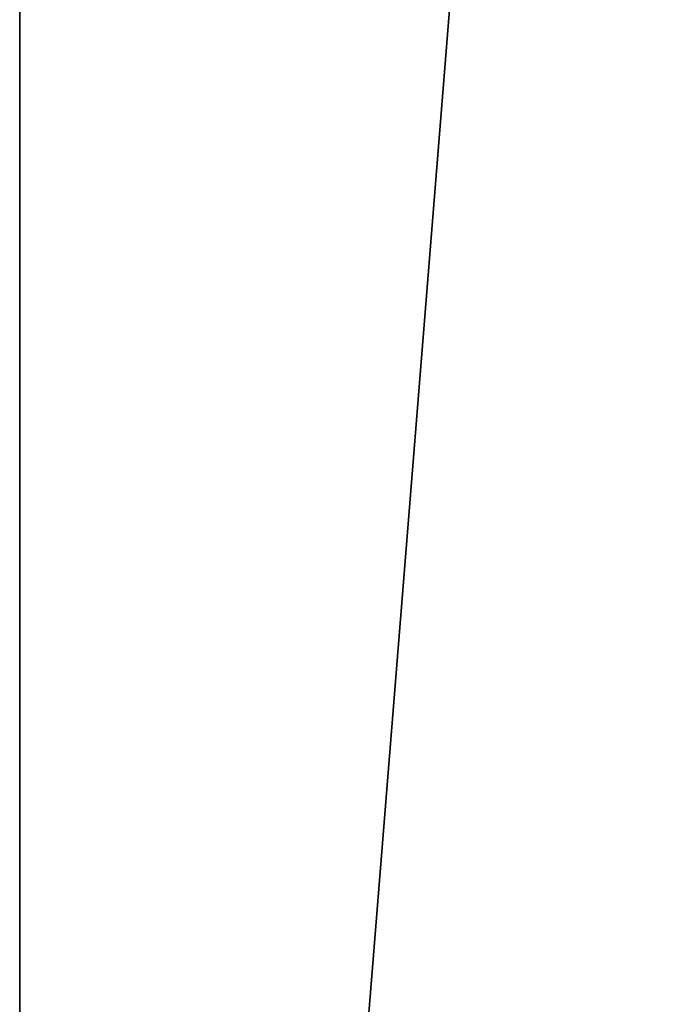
# Model space of a CAD drawing. Header units: millimetres. Extents: x -14944 to -12796, y 364 to 3070.
# Tile 155 of 256: x -14911 to -14740, y 1517 to 1776. Entities that reach past the tile are written whole.
import ezdxf

# ---------------------------------------------------------------- set-up
doc = ezdxf.new("R2010")
doc.units = ezdxf.units.MM
doc.layers.add('A-WALL', color=113, linetype='Continuous', lineweight=25)

msp = doc.modelspace()

# ---------------------------------------------------------------- meshes
at = {"layer": 'A-WALL'}
mesh = msp.add_polyface(dxfattribs=at)
corners = [(-14910.55, 3069.53, -600), (-14910.55, 369.03, -600), (-14910.55, 369.03, 2500), (-14910.55, 3069.53, 2500)]
mesh.append_faces([[corners[k] for k in face] for face in [(2, 3, 0, 1)]])
mesh = msp.add_polyface(dxfattribs=at)
corners = [(-14910.55, 369.03, -600), (-14910.55, 3069.53, -600), (-14709.55, 3069.53, -600), (-14709.55, 2868.53, -600), (-14709.55, 369.03, -600)]
mesh.append_faces([[corners[k] for k in face] for face in [(3, 0, 1, 2)]], dxfattribs={"vtx0": -1})
mesh.append_faces([[corners[k] for k in face] for face in [(3, 4, 0)]], dxfattribs={"vtx2": -1})
mesh = msp.add_polyface(dxfattribs=at)
corners = [(-14910.55, 3069.53, 2500), (-14910.55, 369.03, 2500), (-14709.55, 369.03, 2500), (-14709.55, 2868.53, 2500), (-14709.55, 3069.53, 2500)]
mesh.append_faces([[corners[k] for k in face] for face in [(3, 0, 1, 2)]], dxfattribs={"vtx0": -1})
mesh.append_faces([[corners[k] for k in face] for face in [(3, 4, 0)]], dxfattribs={"vtx2": -1})

doc.saveas('drawing.dxf')
